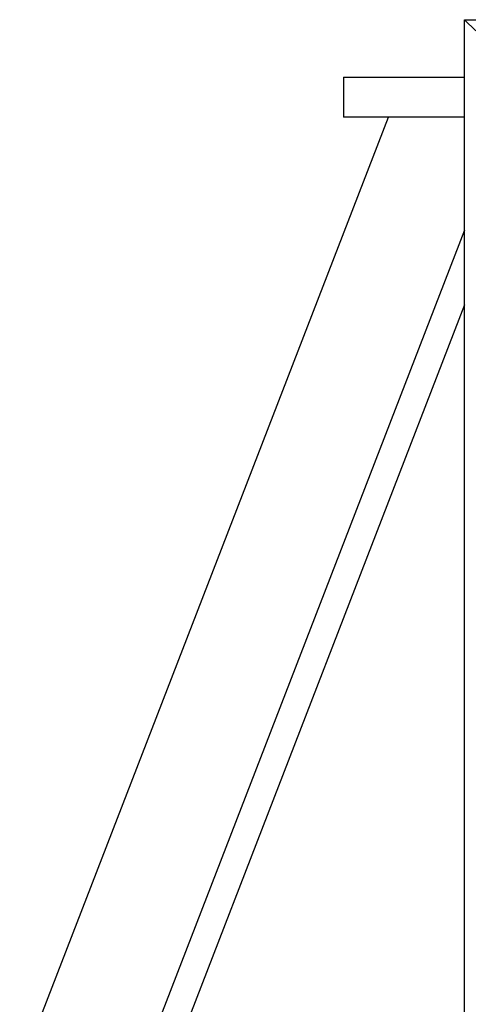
# Model space of a CAD drawing. Header units: inches. Extents: x 0 to 20790, y -12 to 14700.
# Tile 82 of 132: x 6908 to 7021, y 12435 to 12683. Entities that reach past the tile are written whole.
import ezdxf

# ---------------------------------------------------------------- set-up
doc = ezdxf.new("R2010")
doc.units = ezdxf.units.IN
doc.layers.add('1', color=7, linetype='Continuous', true_color=0xffffff)

msp = doc.modelspace()

# ---------------------------------------------------------------- linework, layer by layer
at = {"layer": '1', "color": 2, "linetype": 'Continuous', "lineweight": 25}
for p, q in [((7019.619, 12683.191), (7519.619, 12683.191)), ((7022.419, 12680.391), (7019.619, 12683.191)), ((7019.619, 11883.191), (7019.619, 12683.191)), ((6989.119, 12668.691), (7019.62, 12668.691)), ((6989.119, 12668.691), (6989.119, 12658.691)), ((6907.62, 12418.693), (7000.488, 12658.689)), ((7019.62, 12658.691), (6989.119, 12658.691)), ((7019.619, 12630.185), (6907.619, 12340.748)), ((7019.619, 12611.388), (6913.946, 12338.3))]:
    msp.add_line(p, q, dxfattribs=at)

doc.saveas('drawing.dxf')
